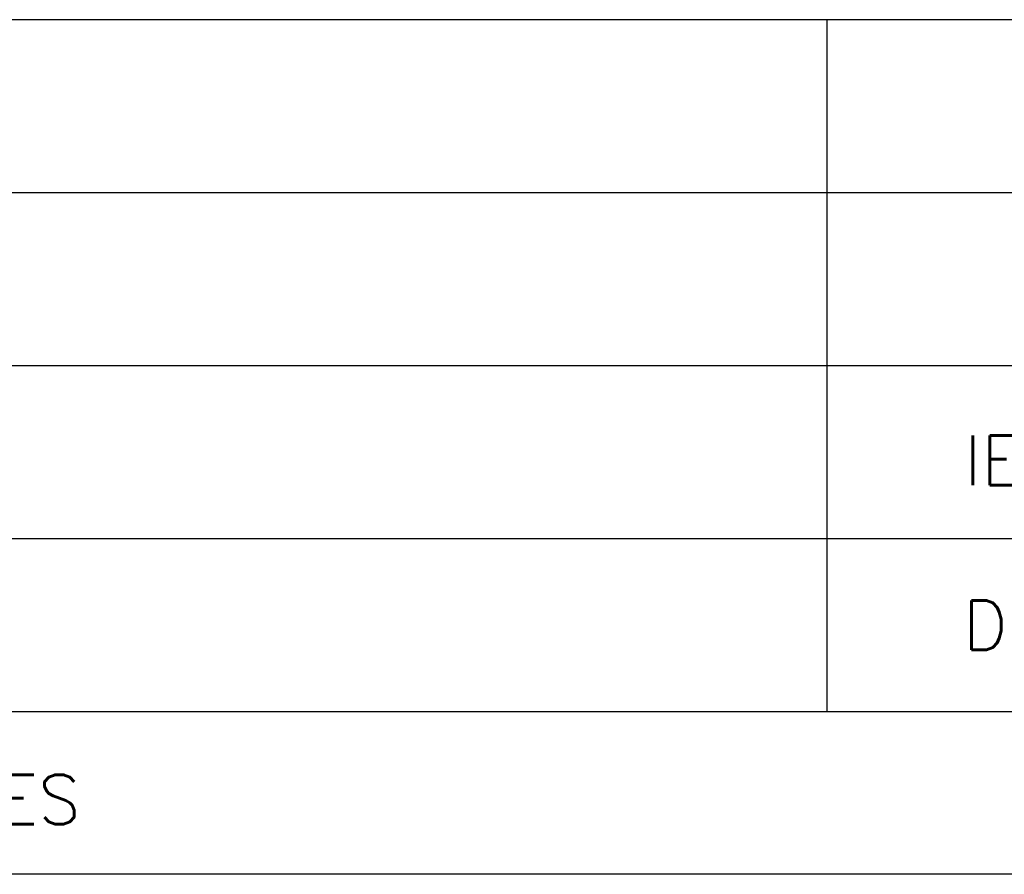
# Model space of a CAD drawing. Extents: x 304 to 4509, y 4601 to 7845.
# Tile 12 of 16: x 4041 to 4240, y 5180 to 5353. Entities that reach past the tile are written whole.
import ezdxf
from ezdxf.enums import TextEntityAlignment as Align

# ---------------------------------------------------------------- set-up
doc = ezdxf.new("R2010")
doc.units = 0
doc.header["$LTSCALE"] = 0.1
doc.header["$MEASUREMENT"] = 0
doc.layers.add('CARIMBO', color=7, linetype='CONTINUOUS')
doc.styles.add('ROMANS', font='ROMANS.shx')

msp = doc.modelspace()

# ---------------------------------------------------------------- linework, layer by layer
at = {"layer": 'CARIMBO', "color": 3}
for p, q in [((3584.25, 5352.59), (4459.25, 5352.59)), ((3584.25, 5317.59), (4459.25, 5317.59)), ((3584.25, 5282.59), (4459.25, 5282.59))]:
    msp.add_line(p, q, dxfattribs=at)
at = {"layer": 'CARIMBO', "color": 4}
for p, q in [((4204.25, 5212.59), (4204.25, 5352.59)), ((3584.25, 5247.59), (4459.25, 5247.59)), ((3584.25, 5212.59), (4459.25, 5212.59))]:
    msp.add_line(p, q, dxfattribs=at)
at = {"layer": 'CARIMBO', "color": 6}
msp.add_line((4459.25, 5179.67), (3584.25, 5179.67), dxfattribs=at)

# ---------------------------------------------------------------- texts
at = {"layer": 'CARIMBO', "color": 2, "style": 'ROMANS'}
for s, p in [('IESÚ', (4246.75, 5265.09)), ('DES.', (4246.75, 5230.09)), ('REVISÕES', (4021.75, 5196.13))]:
    msp.add_text(s, height=10, dxfattribs=at).set_placement(p, align=Align.MIDDLE)

doc.saveas('drawing.dxf')
